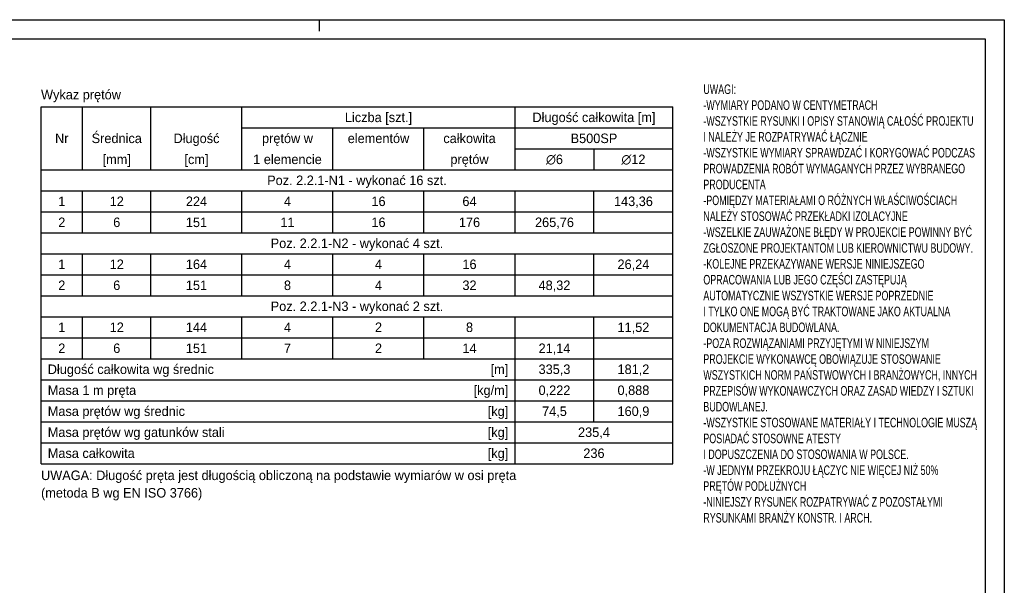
# Model space of a CAD drawing. Header units: millimetres. Extents: x -5773 to -2898, y -9833 to -1081.
# Tile 48 of 53: x -3545 to -2898, y -2514 to -2143. Entities that reach past the tile are written whole.
import ezdxf
from ezdxf.enums import TextEntityAlignment as Align

# ---------------------------------------------------------------- set-up
doc = ezdxf.new("R2010")
doc.units = ezdxf.units.MM
doc.header["$LTSCALE"] = 25
for name, color, linetype in [('BA_pdz', 2, 'Continuous'), ('BA_ram', 2, 'Continuous'), ('BA_txs', 2, 'Continuous')]:
    doc.layers.add(name, color=color, linetype=linetype)
doc.styles.add('BIKTS', font='bikromsw.shx', dxfattribs={"width": 0.85})
doc.styles.add('SPECBUD_TXT', font='txt')

msp = doc.modelspace()

# ---------------------------------------------------------------- linework, layer by layer
at = {"color": 2, "linetype": 'Continuous', "ltscale": 125}
for p, q in [((-3531, -2199.99), (-3115.95, -2199.99)), ((-3531, -2434.25), (-3531, -2199.99)), ((-3115.95, -2434.25), (-3115.95, -2199.99)), ((-3531, -2241.33), (-3115.95, -2241.33)), ((-3531, -2365.35), (-3115.95, -2365.35)), ((-3531, -2365.35), (-3115.95, -2365.35)), ((-3531, -2434.25), (-3115.95, -2434.25))]:
    msp.add_line(p, q, dxfattribs=at)
at = {"color": 1, "linetype": 'Continuous', "ltscale": 125}
for p, q in [((-3503.74, -2241.33), (-3503.74, -2199.99)), ((-3458.79, -2241.33), (-3458.79, -2199.99)), ((-3399.01, -2241.33), (-3399.01, -2199.99)), ((-3219.67, -2241.33), (-3219.67, -2199.99)), ((-3399.01, -2213.77), (-3115.95, -2213.77)), ((-3339.23, -2241.33), (-3339.23, -2213.77)), ((-3279.45, -2241.33), (-3279.45, -2213.77)), ((-3219.67, -2227.55), (-3115.95, -2227.55)), ((-3167.81, -2227.55), (-3167.81, -2241.33)), ((-3531, -2255.11), (-3115.95, -2255.11)), ((-3503.74, -2282.67), (-3503.74, -2255.11)), ((-3458.79, -2282.67), (-3458.79, -2255.11)), ((-3399.01, -2282.67), (-3399.01, -2255.11)), ((-3339.23, -2282.67), (-3339.23, -2255.11)), ((-3279.45, -2282.67), (-3279.45, -2255.11)), ((-3219.67, -2282.67), (-3219.67, -2255.11)), ((-3167.81, -2282.67), (-3167.81, -2255.11)), ((-3531, -2268.89), (-3115.95, -2268.89)), ((-3531, -2282.67), (-3115.95, -2282.67)), ((-3531, -2296.45), (-3115.95, -2296.45)), ((-3503.74, -2324.01), (-3503.74, -2296.45)), ((-3503.74, -2324.01), (-3503.74, -2296.45)), ((-3458.79, -2324.01), (-3458.79, -2296.45)), ((-3458.79, -2324.01), (-3458.79, -2296.45)), ((-3399.01, -2324.01), (-3399.01, -2296.45)), ((-3399.01, -2324.01), (-3399.01, -2296.45)), ((-3339.23, -2324.01), (-3339.23, -2296.45)), ((-3339.23, -2324.01), (-3339.23, -2296.45)), ((-3279.45, -2324.01), (-3279.45, -2296.45)), ((-3279.45, -2324.01), (-3279.45, -2296.45)), ((-3219.67, -2324.01), (-3219.67, -2296.45)), ((-3167.81, -2324.01), (-3167.81, -2296.45)), ((-3531, -2310.23), (-3115.95, -2310.23)), ((-3531, -2324.01), (-3115.95, -2324.01)), ((-3531, -2337.79), (-3115.95, -2337.79)), ((-3503.74, -2365.35), (-3503.74, -2337.79)), ((-3503.74, -2365.35), (-3503.74, -2337.79)), ((-3503.74, -2365.35), (-3503.74, -2337.79)), ((-3458.79, -2365.35), (-3458.79, -2337.79)), ((-3458.79, -2365.35), (-3458.79, -2337.79)), ((-3458.79, -2365.35), (-3458.79, -2337.79)), ((-3399.01, -2365.35), (-3399.01, -2337.79)), ((-3399.01, -2365.35), (-3399.01, -2337.79)), ((-3399.01, -2365.35), (-3399.01, -2337.79)), ((-3339.23, -2365.35), (-3339.23, -2337.79)), ((-3339.23, -2365.35), (-3339.23, -2337.79)), ((-3339.23, -2365.35), (-3339.23, -2337.79)), ((-3279.45, -2365.35), (-3279.45, -2337.79)), ((-3279.45, -2365.35), (-3279.45, -2337.79)), ((-3279.45, -2365.35), (-3279.45, -2337.79)), ((-3219.67, -2434.25), (-3219.67, -2337.79)), ((-3167.81, -2406.69), (-3167.81, -2337.79)), ((-3531, -2351.57), (-3115.95, -2351.57)), ((-3531, -2379.13), (-3115.95, -2379.13)), ((-3531, -2392.91), (-3115.95, -2392.91)), ((-3531, -2406.69), (-3115.95, -2406.69)), ((-3531, -2420.47), (-3115.95, -2420.47))]:
    msp.add_line(p, q, dxfattribs=at)
at = {"layer": 'BA_pdz', "color": 1}
msp.add_line((-3348.26, -2142.8), (-3348.26, -2150.3), dxfattribs=at)
at = {"layer": 'BA_ram', "color": 1}
msp.add_lwpolyline([(-3948.26, -2885.3), (-3948.26, -2142.8), (-2898.26, -2142.8), (-2898.26, -2885.3)], close=True, dxfattribs=at)
at = {"layer": 'BA_ram'}
msp.add_lwpolyline([(-3898.26, -2872.8), (-3898.26, -2155.3), (-2910.76, -2155.3), (-2910.76, -2872.8)], close=True, dxfattribs=at)

# ---------------------------------------------------------------- texts
at = {"color": 2, "ltscale": 125, "style": 'SPECBUD_TXT'}
for s, p in [('Wykaz prętów', (-3531, -2191.95)), ('Długość całkowita wg średnic', (-3526.58, -2372.24)), ('Masa 1 m pręta', (-3526.58, -2386.02)), ('Masa prętów wg średnic', (-3526.58, -2399.8)), ('Masa prętów wg gatunków stali', (-3526.58, -2413.58)), ('Masa całkowita', (-3526.58, -2427.36))]:
    msp.add_text(s, height=6.25, dxfattribs=at).set_placement(p, align=Align.MIDDLE_LEFT)
for s, p in [('Liczba [szt.]', (-3309.34, -2206.88)), ('Długość całkowita [m]', (-3167.81, -2206.88)), ('Nr', (-3517.37, -2220.66)), ('Średnica', (-3481.27, -2220.66)), ('Długość', (-3428.9, -2220.66)), ('prętów w', (-3369.12, -2220.66)), ('elementów', (-3309.34, -2220.66)), ('całkowita', (-3249.56, -2220.66)), ('B500SP', (-3167.81, -2220.66)), ('[mm]', (-3481.27, -2234.44)), ('[cm]', (-3428.9, -2234.44)), ('1 elemencie', (-3369.12, -2234.44)), ('prętów', (-3249.56, -2234.44)), ('∅6', (-3193.74, -2234.44)), ('∅12', (-3141.88, -2234.44)), ('Poz. 2.2.1-N1 - wykonać 16 szt.', (-3323.48, -2248.22)), ('1', (-3517.37, -2262)), ('12', (-3481.27, -2262)), ('224', (-3428.9, -2262)), ('4', (-3369.12, -2262)), ('16', (-3309.34, -2262)), ('64', (-3249.56, -2262)), ('143,36', (-3141.88, -2262)), ('2', (-3517.37, -2275.78)), ('6', (-3481.27, -2275.78)), ('151', (-3428.9, -2275.78)), ('11', (-3369.12, -2275.78)), ('16', (-3309.34, -2275.78)), ('176', (-3249.56, -2275.78)), ('265,76', (-3193.74, -2275.78)), ('Poz. 2.2.1-N2 - wykonać 4 szt.', (-3323.48, -2289.56)), ('1', (-3517.37, -2303.34)), ('12', (-3481.27, -2303.34)), ('164', (-3428.9, -2303.34)), ('4', (-3369.12, -2303.34)), ('4', (-3309.34, -2303.34)), ('16', (-3249.56, -2303.34)), ('26,24', (-3141.88, -2303.34)), ('2', (-3517.37, -2317.12)), ('6', (-3481.27, -2317.12)), ('151', (-3428.9, -2317.12)), ('8', (-3369.12, -2317.12)), ('4', (-3309.34, -2317.12)), ('32', (-3249.56, -2317.12)), ('48,32', (-3193.74, -2317.12)), ('Poz. 2.2.1-N3 - wykonać 2 szt.', (-3323.48, -2330.9)), ('1', (-3517.37, -2344.68)), ('12', (-3481.27, -2344.68)), ('144', (-3428.9, -2344.68)), ('4', (-3369.12, -2344.68)), ('2', (-3309.34, -2344.68)), ('8', (-3249.56, -2344.68)), ('11,52', (-3141.88, -2344.68)), ('2', (-3517.37, -2358.46)), ('6', (-3481.27, -2358.46)), ('151', (-3428.9, -2358.46)), ('7', (-3369.12, -2358.46)), ('2', (-3309.34, -2358.46)), ('14', (-3249.56, -2358.46)), ('21,14', (-3193.74, -2358.46)), ('335,3', (-3193.74, -2372.24)), ('181,2', (-3141.88, -2372.24)), ('0,222', (-3193.74, -2386.02)), ('0,888', (-3141.88, -2386.02)), ('74,5', (-3193.74, -2399.8)), ('160,9', (-3141.88, -2399.8)), ('235,4', (-3167.81, -2413.58)), ('236', (-3167.81, -2427.36))]:
    msp.add_text(s, height=6.25, dxfattribs=at).set_placement(p, align=Align.MIDDLE_CENTER)
for s, p in [('[m]', (-3224.09, -2372.24)), ('[kg/m]', (-3224.09, -2386.02)), ('[kg]', (-3224.09, -2399.8)), ('[kg]', (-3224.09, -2413.58)), ('[kg]', (-3224.09, -2427.36))]:
    msp.add_text(s, height=6.25, dxfattribs=at).set_placement(p, align=Align.MIDDLE_RIGHT)
for s, p in [('UWAGA: Długość pręta jest długością obliczoną na podstawie wymiarów w osi pręta ', (-3531, -2438.73)), ('(metoda B wg EN ISO 3766)', (-3531, -2450.21))]:
    msp.add_text(s, height=6.25, dxfattribs=at).set_placement(p, align=Align.TOP_LEFT)
at = {"layer": 'BA_txs', "insert": (-3095.95, -2185.3), "char_height": 6.25, "width": 180.184, "attachment_point": 1, "style": 'BIKTS'}
msp.add_mtext('{\\W0.7;UWAGI:\\P-WYMIARY PODANO W CENTYMETRACH\\P-WSZYSTKIE RYSUNKI I OPISY STANOWIĄ CAŁOŚĆ PROJEKTU I NALEŻY JE ROZPATRYWAĆ ŁĄCZNIE\\P-WSZYSTKIE WYMIARY SPRAWDZAĆ I KORYGOWAĆ PODCZAS PROWADZENIA ROBÓT WYMAGANYCH PRZEZ WYBRANEGO PRODUCENTA\\P-POMIĘDZY MATERIAŁAMI O RÓŻNYCH WŁAŚCIWOŚCIACH NALEŻY STOSOWAĆ PRZEKŁADKI IZOLACYJNE\\P-WSZELKIE ZAUWAŻONE BŁĘDY W PROJEKCIE POWINNY BYĆ ZGŁOSZONE PROJEKTANTOM LUB KIEROWNICTWU BUDOWY.\\P-KOLEJNE PRZEKAZYWANE WERSJE NINIEJSZEGO OPRACOWANIA LUB JEGO CZĘŚCI ZASTĘPUJĄ AUTOMATYCZNIE WSZYSTKIE WERSJE POPRZEDNIE \\PI TYLKO ONE MOGĄ BYĆ TRAKTOWANE JAKO AKTUALNA DOKUMENTACJA BUDOWLANA.\\P-POZA ROZWIĄZANIAMI PRZYJĘTYMI W NINIEJSZYM PROJEKCIE WYKONAWCĘ OBOWIĄZUJE STOSOWANIE WSZYSTKICH NORM PAŃSTWOWYCH I BRANŻOWYCH, INNYCH PRZEPISÓW WYKONAWCZYCH ORAZ ZASAD WIEDZY I SZTUKI BUDOWLANEJ.\\P-WSZYSTKIE STOSOWANE MATERIAŁY I TECHNOLOGIE MUSZĄ POSIADAĆ STOSOWNE ATESTY \\PI DOPUSZCZENIA DO STOSOWANIA W POLSCE.\\P\\C2;-W JEDNYM PRZEKROJU ŁĄCZYC NIE WIĘCEJ NIŻ 50% PRĘTÓW PODŁUŻNYCH\\P-NINIEJSZY RYSUNEK ROZPATRYWAĆ Z POZOSTAŁYMI RYSUNKAMI BRANŻY KONSTR. I ARCH.}', dxfattribs=at)

doc.saveas('drawing.dxf')
